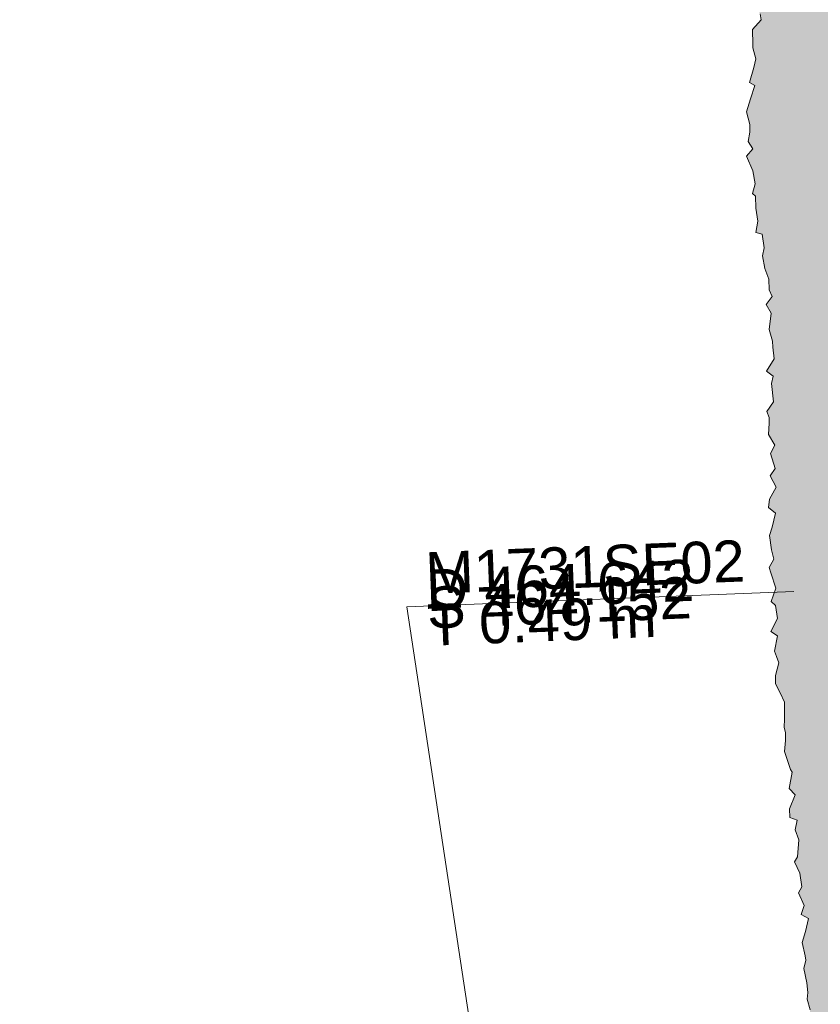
# Model space of a CAD drawing. Header units: metres. Extents: x 730549 to 731755, y 5527678 to 5528494.
# Tile 148 of 207: x 731501.96 to 731509.19, y 5527896.52 to 5527905.42. Entities that reach past the tile are written whole.
import ezdxf

# ---------------------------------------------------------------- set-up
doc = ezdxf.new("R2010")
doc.units = ezdxf.units.M
doc.header["$LTSCALE"] = 0.1
doc.header["$PDMODE"] = 1
doc.header["$PDSIZE"] = -2
for name, color, linetype in [('LA_Spielgeräte Planung', 7, 'Continuous'), ('Sparten Strom GEPLANT pdf', 7, 'Continuous'), ('Sparten_Kanal-aus dwg GRUPPE', 7, 'Continuous')]:
    doc.layers.add(name, color=color, linetype=linetype)
doc.styles.add('Arial', font='arial.ttf')
picture_1 = doc.add_image_def('image1.png', size_in_pixel=(2382, 1684))

# ---------------------------------------------------------------- blocks, each defined once
blk = doc.blocks.new('PDF-Seite')
at = {"color": 255, "linetype": 'Continuous', "lineweight": 9, "transparency": 33554687}
blk.add_wipeout([(0, 103.9213), (293.9185, 103.9213), (293.9185, -103.9213), (0, -103.9213)], dxfattribs=at)
at = {"transparency": 33554687}
image = blk.add_image(picture_1, insert=(0, -103.9213), size_in_units=(293.9185, 207.8426), dxfattribs=at)
image.dxf.flags = 7
blk = doc.blocks.new('Ka_stxt_BG_HA')
at = {"color": 206, "linetype": 'Continuous', "lineweight": 13, "true_color": 0x660066, "transparency": 33554687}
blk.add_point((0, 0), dxfattribs=at)
at = {"color": 0, "flags": 1}
for tag in ['NAME', 'Z_HIGH', 'Z_LOW', 'DZ', 'RES1', 'RES2', 'RES3', 'RES4', 'RES5', 'RES6', 'BEMERKUNG']:
    blk.add_attdef(tag, (0, 0), '', height=0.00018, dxfattribs=at)
blk = doc.blocks.new('Gruppe')
at = {"color": 176, "linetype": 'Continuous', "lineweight": 18, "true_color": 0x00007f, "transparency": 33554687, "flags": 128}
blk.add_lwpolyline([(-1033.4118, -367.5153), (-1034.3295, -361.4692), (-1030.8322, -361.3317)], dxfattribs=at)
at = {"color": 176, "true_color": 0x00007f, "transparency": 33554687, "xscale": 0.375, "yscale": 0.375, "zscale": 0.375, "rotation": 2.251158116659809}
blk.add_blockref('Ka_stxt_BG_HA', (-1034.9136, -360.9292, -493.1896), dxfattribs=at)
at = {"color": 7, "transparency": 33554687, "insert": (-1034.1675, -360.9777, -28.5476), "char_height": 0.37568, "attachment_point": 1, "rotation": 2.25116, "line_spacing_factor": 0.25, "style": 'Arial'}
blk.add_mtext('M1731SE02\\PD 464.642\\PS 464.152\\PT 0.49 m', dxfattribs=at)
blk = doc.blocks.new('Gruppe-1')
at = {"color": 7, "transparency": 33554687}
blk.add_blockref('Gruppe', (0, 0), dxfattribs=at)
blk = doc.blocks.new('Symbollinie Classic')
at = {"linetype": 'Continuous', "lineweight": 0, "transparency": 33554585}
blk.add_hatch(color=55, dxfattribs=at).paths.add_polyline_path([(0, 0), (-0.0253, -0.0185), (0.0056, 0.1233), (0.027, 0.1477), (0.0025, 0.2599), (0.0221, 0.3618), (-0.0305, 0.4663), (-0.0428, 0.5455), (-0.0173, 0.6238), (0.002, 0.7513), (-0.0487, 0.8091), (0.0115, 0.8752), (0.0096, 0.9693), (-0.0491, 1.0354), (-0.011, 1.1273), (-0.0083, 1.2703), (-0.0395, 1.3872), (0.0149, 1.4343), (-0.0312, 1.5325), (-0.0488, 1.608), (-0.059, 1.7207), (-0.0213, 1.8179), (-0.0503, 1.8502), (-0.0265, 1.9815), (-0.0013, 2.0627), (-0.0134, 2.176), (-0.0439, 2.2363), (-0.0264, 2.3282), (-0.0636, 2.4094), (-0.0684, 2.4936), (-0.0515, 2.5913), (-0.0514, 2.6624), (-0.0498, 2.8342), (-0.0247, 2.8805), (-0.0611, 2.9341), (-0.0583, 3.0889), (-0.0646, 3.1564), (-0.0404, 3.1998), (-0.0274, 3.2895), (-0.0537, 3.4222), (-0.0868, 3.4937), (-0.0603, 3.5795), (-0.0324, 3.7194), (-0.0453, 3.7639), (-0.0442, 3.8736), (-0.0846, 3.9788), (-0.0568, 4.0575), (-0.0441, 4.1465), (-0.0346, 4.2583), (-0.0621, 4.356), (-0.055, 4.4141), (-0.0625, 4.502), (-0.0899, 4.6329), (-0.0724, 4.708), (-0.0803, 4.7472), (-0.1067, 4.8684), (-0.0768, 4.9681), (-0.0475, 5.0835), (-0.1137, 5.1211), (-0.0887, 5.2024), (-0.1388, 5.3162), (-0.1085, 5.3718), (-0.1265, 5.4944), (-0.1739, 5.5972), (-0.1479, 5.6417), (-0.1357, 5.7951), (-0.1682, 5.8857), (-0.1527, 5.9732), (-0.2181, 5.9976), (-0.2219, 6.0758), (-0.1704, 6.2013), (-0.222, 6.2599), (-0.1978, 6.4066), (-0.2124, 6.4315), (-0.2648, 6.5938), (-0.2581, 6.6925), (-0.2558, 6.766), (-0.2699, 6.8094), (-0.266, 6.8873), (-0.2659, 7.0395), (-0.3043, 7.1232), (-0.3482, 7.2042), (-0.3473, 7.2816), (-0.3161, 7.3946), (-0.3379, 7.4508), (-0.3568, 7.5009), (-0.3293, 7.6381), (-0.3903, 7.6782), (-0.3289, 7.7954), (-0.348, 7.912), (-0.3847, 7.9493), (-0.3433, 8.0709), (-0.3899, 8.2081), (-0.4035, 8.2575), (-0.3635, 8.3307), (-0.3835, 8.4173), (-0.4006, 8.5465), (-0.3774, 8.621), (-0.3465, 8.7474), (-0.4095, 8.7997), (-0.4013, 8.8736), (-0.3415, 8.9817), (-0.3943, 9.0856), (-0.3491, 9.1512), (-0.3912, 9.2854), (-0.3524, 9.3614), (-0.4109, 9.4588), (-0.4049, 9.5593), (-0.4052, 9.6117), (-0.425, 9.6654), (-0.3642, 9.7549), (-0.3832, 9.9178), (-0.3679, 9.9868), (-0.427, 10.0293), (-0.3589, 10.142), (-0.3714, 10.2475), (-0.3728, 10.3004), (-0.4056, 10.408), (-0.3869, 10.5546), (-0.4305, 10.6324), (-0.3784, 10.7058), (-0.4057, 10.7671), (-0.4072, 10.863), (-0.4426, 10.958), (-0.4642, 11.074), (-0.4503, 11.1439), (-0.4663, 11.2682), (-0.5241, 11.2829), (-0.5065, 11.3859), (-0.5247, 11.505), (-0.5262, 11.6133), (-0.556, 11.6358), (-0.5303, 11.7228), (-0.5523, 11.8413), (-0.6092, 11.9736), (-0.5511, 12.04), (-0.5942, 12.1062), (-0.5792, 12.192), (-0.58, 12.2611), (-0.6085, 12.3756), (-0.574, 12.4907), (-0.5329, 12.6111), (-0.5824, 12.6403), (-0.5414, 12.7745), (-0.5239, 12.8528), (-0.5516, 12.9521), (-0.5527, 12.9816), (-0.5562, 13.1189), (-0.4774, 13.2067), (-0.4847, 13.2607), (-0.5333, 13.3346), (-0.5104, 13.4994), (-0.4644, 13.5584), (-0.4446, 13.6396), (-0.4765, 13.7232), (-0.4792, 13.7919), (-0.5003, 13.9138), (-0.4938, 14.0114), (-0.4873, 14.1161), (-0.527, 14.2174), (-0.501, 14.2878), (-0.4977, 14.3437), (-0.5563, 14.4222), (-0.5122, 14.5805), (-0.5192, 14.618), (-0.5565, 14.722), (-0.5504, 14.8553), (-0.5732, 14.9101), (-0.5827, 14.9756), (-0.6057, 15.0718), (-0.6184, 15.1966), (-0.667, 15.2905), (-0.6135, 15.3646), (-0.68, 15.4203), (-0.6452, 15.4923), (-0.6795, 15.5745), (-0.6512, 15.7225), (-0.7174, 15.8162), (-0.6748, 15.8775), (-0.7206, 15.9515), (-0.701, 16.0247), (-0.7232, 16.1708), (-0.7775, 16.2528), (-0.7306, 16.2961), (-0.8027, 16.4178), (-0.7508, 16.5417), (-0.7559, 16.5817), (-0.8192, 16.6653), (-0.7692, 16.8097), (-0.7692, 16.8449), (-0.8194, 16.9449), (-0.781, 17.023), (-0.7636, 17.1662), (-0.7836, 17.2602), (-0.7497, 17.2732), (-0.7561, 17.4016), (-0.7314, 17.4984), (-0.7707, 17.5598), (-0.7859, 17.6461), (-0.7146, 17.7167), (-0.7091, 17.8602), (-0.7711, 17.9154), (-0.7609, 18.0497), (-0.7433, 18.0788), (-0.722, 18.2278), (-0.7601, 18.2737), (-0.711, 18.3983), (-0.6913, 18.5092), (-0.6999, 18.6144), (-0.6726, 18.7046), (-0.707, 18.7637), (-0.6985, 18.8441), (-0.6979, 18.895), (-0.6773, 19.0059), (-0.698, 19.1198), (-0.7129, 19.1881), (-0.7, 19.2986), (-0.6414, 19.4079), (-0.7054, 19.4314), (-0.638, 19.5529), (-0.6246, 19.6153), (-0.6335, 19.7616), (-0.6321, 19.8717), (-0.6828, 19.9204), (-0.6311, 20.0047), (-0.6741, 20.0949), (-0.6796, 20.2176), (-0.6248, 20.3188), (-0.617, 20.3801), (-0.6512, 20.4365), (-0.6674, 20.5283), (-0.6789, 20.6496), (-0.6215, 20.706), (-0.6234, 20.781), (-0.6647, 20.9243), (-0.6117, 20.9755), (-0.6007, 21.05), (-0.6357, 21.1962), (-0.6139, 21.311), (-0.649, 21.3592), (-0.65, 21.4361), (-0.6148, 21.5385), (-0.6182, 21.6194), (-0.6517, 21.7293), (-0.6163, 21.8333), (-0.619, 21.8588), (-0.6208, 22.0042), (-0.6259, 22.0941), (-0.605, 22.2156), (-0.6448, 22.2269), (-0.6264, 22.3859), (-0.6501, 22.4411), (-0.6465, 22.5675), (-0.6389, 22.6237), (-0.6125, 22.6771), (-0.6355, 22.7885), (-0.6217, 22.8836), (-0.6884, 22.9603), (-0.6801, 23.0564), (-0.646, 23.1901), (-0.6397, 23.2781), (-0.6978, 23.3623), (-0.6733, 23.3764), (-0.629, 23.2629), (-0.5515, 23.1872), (-0.5511, 23.1639), (-0.546, 23.0491), (-0.4914, 22.9279), (-0.4085, 22.8666), (-0.4154, 22.766), (-0.3736, 22.7485), (-0.3533, 22.6628), (-0.3356, 22.5782), (-0.2307, 22.4387), (-0.2235, 22.351), (-0.2049, 22.313), (-0.1198, 22.2199), (-0.131, 22.1497), (-0.038, 22.0858), (-0.0379, 21.9571), (0.0603, 21.9007), (0.075, 21.8679), (0.0819, 21.7168), (0.08, 21.6861), (0.0542, 21.5526), (0.0315, 21.4361), (0.0014, 21.4228), (0.0408, 21.3148), (0.0303, 21.2096), (0.0426, 21.1098), (-0.0143, 21.0429), (0.0254, 20.9453), (0.0131, 20.8807), (0.0043, 20.7382), (-0.026, 20.6543), (0.0184, 20.5637), (-0.0185, 20.4458), (0.0197, 20.4271), (0.0097, 20.2663), (-0.0149, 20.2072), (-0.0601, 20.1228), (-0.0107, 19.9881), (-0.053, 19.9267), (-0.0509, 19.8665), (-0.0524, 19.7159), (-0.0827, 19.6574), (-0.0419, 19.5464), (-0.0827, 19.5209), (-0.0742, 19.4432), (-0.0995, 19.3322), (-0.0447, 19.1854), (-0.0173, 19.1182), (-0.0618, 19.0598), (-0.0524, 18.9345), (-0.0226, 18.8383), (0.012, 18.7369), (0.0083, 18.6677), (0.0606, 18.6246), (0.0769, 18.5361), (0.0391, 18.3978), (0.0969, 18.3535), (0.1081, 18.2619), (0.1249, 18.1715), (0.1189, 18.0293), (0.1491, 17.9699), (0.1642, 17.8472), (0.1907, 17.7741), (0.188, 17.7404), (0.1578, 17.5978), (0.1848, 17.5048), (0.187, 17.4199), (0.2316, 17.354), (0.2213, 17.2192), (0.2641, 17.1381), (0.2692, 17.1119), (0.2683, 17.039), (0.2792, 16.9199), (0.3066, 16.8472), (0.302, 16.7302), (0.3005, 16.6064), (0.3694, 16.5703), (0.3455, 16.4814), (0.3857, 16.3608), (0.3438, 16.301), (0.4114, 16.1992), (0.3759, 16.0581), (0.3883, 15.9722), (0.3924, 15.9038), (0.4263, 15.8229), (0.4381, 15.7084), (0.4339, 15.6991), (0.483, 15.594), (0.4802, 15.4532), (0.5038, 15.3606), (0.4774, 15.3291), (0.5281, 15.1916), (0.4852, 15.1255), (0.5172, 15.0189), (0.5471, 14.987), (0.566, 14.8393), (0.534, 14.7505), (0.5703, 14.6347), (0.6102, 14.6517), (0.7013, 14.551), (0.7335, 14.4301), (0.7507, 14.4014), (0.8186, 14.3224), (0.9306, 14.2404), (0.9935, 14.156), (1.061, 14.1156), (1.0636, 14.0404), (1.129, 13.9448), (1.1767, 13.8686), (1.2457, 13.8482), (1.3352, 13.7759), (1.3329, 13.67), (1.403, 13.5839), (1.4982, 13.5272), (1.4539, 13.4663), (1.4295, 13.404), (1.3737, 13.3486), (1.3674, 13.2196), (1.2707, 13.1168), (1.2381, 13.0696), (1.2575, 12.9305), (1.1719, 12.9111), (1.1679, 12.7986), (1.1417, 12.7318), (1.1166, 12.6053), (1.0543, 12.5328), (1.0448, 12.4795), (0.9739, 12.4129), (0.998, 12.3173), (0.8941, 12.2439), (0.9075, 12.1511), (0.8295, 12.0445), (0.7872, 11.9497), (0.7711, 11.9009), (0.7686, 11.7748), (0.6969, 11.7183), (0.6854, 11.6776), (0.6771, 11.5872), (0.6694, 11.5073), (0.5978, 11.3694), (0.5283, 11.2843), (0.5504, 11.2526), (0.5493, 11.1317), (0.5164, 11.066), (0.4836, 10.9915), (0.4101, 10.8538), (0.4356, 10.7873), (0.3721, 10.7355), (0.3367, 10.639), (0.3281, 10.5801), (0.3212, 10.4741), (0.2817, 10.321), (0.293, 10.3036), (0.2834, 10.2146), (0.3218, 10.1187), (0.3469, 10.0456), (0.3315, 9.8946), (0.3109, 9.8348), (0.3725, 9.7083), (0.3506, 9.661), (0.3743, 9.5196), (0.357, 9.4975), (0.3451, 9.3396), (0.3346, 9.32), (0.4106, 9.1571), (0.3705, 9.1125), (0.3606, 9.0439), (0.3739, 8.9431), (0.3828, 8.811), (0.3953, 8.7465), (0.4625, 8.6249), (0.4683, 8.6014), (0.4799, 8.4499), (0.471, 8.3909), (0.4652, 8.3456), (0.481, 8.2145), (0.5061, 8.0834), (0.4998, 8.0359), (0.4937, 7.8988), (0.5056, 7.859), (0.5695, 7.8123), (0.5425, 7.7021), (0.5677, 7.6041), (0.6268, 7.5379), (0.6646, 7.4156), (0.6452, 7.3486), (0.7385, 7.2238), (0.7503, 7.1961), (0.7413, 7.0811), (0.7727, 6.9961), (0.7946, 6.907), (0.8283, 6.7909), (0.8608, 6.7683), (0.9097, 6.6181), (0.9258, 6.6062), (0.9463, 6.473), (0.99, 6.373), (0.9722, 6.2862), (0.9308, 6.2497), (0.9592, 6.115), (0.9142, 6.0844), (0.8799, 5.9597), (0.8256, 5.9004), (0.7845, 5.7614), (0.8252, 5.7112), (0.7667, 5.6619), (0.7583, 5.4859), (0.7435, 5.3945), (0.7158, 5.3815), (0.7113, 5.2792), (0.6696, 5.1389), (0.6393, 5.1027), (0.6082, 4.9956), (0.5666, 4.9558), (0.548, 4.8273), (0.531, 4.7258), (0.61, 4.6378), (0.6759, 4.5694), (0.6223, 4.5193), (0.6809, 4.4539), (0.7586, 4.3117), (0.766, 4.2174), (0.7781, 4.1949), (0.8354, 4.0581), (0.8586, 4.0289), (0.919, 3.941), (0.9253, 3.8715), (1.0176, 3.7258), (1.0756, 3.6632), (1.0786, 3.5802), (1.1088, 3.5331), (1.1498, 3.4825), (1.1827, 3.3286), (1.2163, 3.2936), (1.2802, 3.1691), (1.3197, 3.1498), (1.3555, 3.0598), (1.4012, 2.9491), (1.3891, 2.891), (1.4923, 2.7813), (1.5247, 2.7576), (1.5565, 2.594), (1.6425, 2.5749), (1.6347, 2.5224), (1.7255, 2.4156), (1.7009, 2.3251), (1.6579, 2.2368), (1.5605, 2.1545), (1.5236, 2.0735), (1.4833, 2.0584), (1.4028, 1.9488), (1.3916, 1.9259), (1.3267, 1.8378), (1.2346, 1.7403), (1.217, 1.7232), (1.1879, 1.5719), (1.0915, 1.5262), (1.073, 1.4442), (1.0121, 1.387), (0.9691, 1.2924), (0.9018, 1.2652), (0.8142, 1.2072), (0.7652, 1.1213), (0.6584, 1.0601), (0.6703, 0.9905), (0.578, 0.9131), (0.5009, 0.8385), (0.4321, 0.7531), (0.4016, 0.7275), (0.3121, 0.6375), (0.2823, 0.619), (0.1746, 0.5509), (0.1204, 0.4396), (0.0823, 0.3808), (0.0277, 0.2902), (0.0319, 0.1943), (0.0132, 0.1659), (0.0496, 0.0557)])
at = {"color": 7, "linetype": 'Continuous', "lineweight": 9, "transparency": 33554585, "flags": 128}
blk.add_lwpolyline([(-0.0346, 4.2583), (-0.0621, 4.356), (-0.055, 4.4141), (-0.0625, 4.502), (-0.0899, 4.6329), (-0.0724, 4.708), (-0.0803, 4.7472), (-0.1067, 4.8684), (-0.0768, 4.9681), (-0.0475, 5.0835), (-0.1137, 5.1211), (-0.0887, 5.2024), (-0.1388, 5.3162), (-0.1085, 5.3718), (-0.1265, 5.4944), (-0.1739, 5.5972), (-0.1479, 5.6417), (-0.1357, 5.7951), (-0.1682, 5.8857), (-0.1527, 5.9732), (-0.2181, 5.9976), (-0.2219, 6.0758), (-0.1704, 6.2013), (-0.222, 6.2599), (-0.1978, 6.4066), (-0.2124, 6.4315), (-0.2648, 6.5938), (-0.2581, 6.6925), (-0.2558, 6.766), (-0.2699, 6.8094), (-0.266, 6.8873), (-0.2659, 7.0395), (-0.3043, 7.1232), (-0.3482, 7.2042), (-0.3473, 7.2816), (-0.3161, 7.3946), (-0.3379, 7.4508), (-0.3568, 7.5009), (-0.3293, 7.6381), (-0.3903, 7.6782), (-0.3289, 7.7954), (-0.348, 7.912), (-0.3847, 7.9493), (-0.3433, 8.0709), (-0.3899, 8.2081), (-0.4035, 8.2575), (-0.3635, 8.3307), (-0.3835, 8.4173), (-0.4006, 8.5465), (-0.3774, 8.621), (-0.3465, 8.7474), (-0.4095, 8.7997), (-0.4013, 8.8736), (-0.3415, 8.9817), (-0.3943, 9.0856), (-0.3491, 9.1512), (-0.3912, 9.2854), (-0.3524, 9.3614), (-0.4109, 9.4588), (-0.4049, 9.5593), (-0.4052, 9.6117), (-0.425, 9.6654), (-0.3642, 9.7549), (-0.3832, 9.9178), (-0.3679, 9.9868), (-0.427, 10.0293), (-0.3589, 10.142), (-0.3714, 10.2475), (-0.3728, 10.3004), (-0.4056, 10.408), (-0.3869, 10.5546), (-0.4305, 10.6324), (-0.3784, 10.7058), (-0.4057, 10.7671), (-0.4072, 10.863), (-0.4426, 10.958), (-0.4642, 11.074), (-0.4503, 11.1439), (-0.4663, 11.2682), (-0.5241, 11.2829), (-0.5065, 11.3859), (-0.5247, 11.505), (-0.5262, 11.6133), (-0.556, 11.6358), (-0.5303, 11.7228), (-0.5523, 11.8413), (-0.6092, 11.9736), (-0.5511, 12.04), (-0.5942, 12.1062), (-0.5792, 12.192), (-0.58, 12.2611), (-0.6085, 12.3756), (-0.574, 12.4907), (-0.5329, 12.6111), (-0.5824, 12.6403), (-0.5414, 12.7745), (-0.5239, 12.8528), (-0.5516, 12.9521), (-0.5527, 12.9816), (-0.5562, 13.1189), (-0.4774, 13.2067), (-0.4847, 13.2607)], dxfattribs=at)

msp = doc.modelspace()

# ---------------------------------------------------------------- block references
at = {"layer": 'Sparten Strom GEPLANT pdf', "color": 16, "true_color": 0x800000, "transparency": 33554687}
msp.add_blockref('PDF-Seite', (731393.3973, 5527843.1975), dxfattribs=at)

# ---------------------------------------------------------------- next in the draw order: block references
at = {"layer": 'LA_Spielgeräte Planung', "color": 7, "transparency": 33554585}
msp.add_blockref('Symbollinie Classic', (731509.1336, 5527892.2144), dxfattribs=at)
at = {"layer": 'Sparten_Kanal-aus dwg GRUPPE', "color": 7, "transparency": 33554687}
msp.add_blockref('Gruppe-1', (732539.7836, 5528261.585), dxfattribs=at)

doc.saveas('drawing.dxf')
